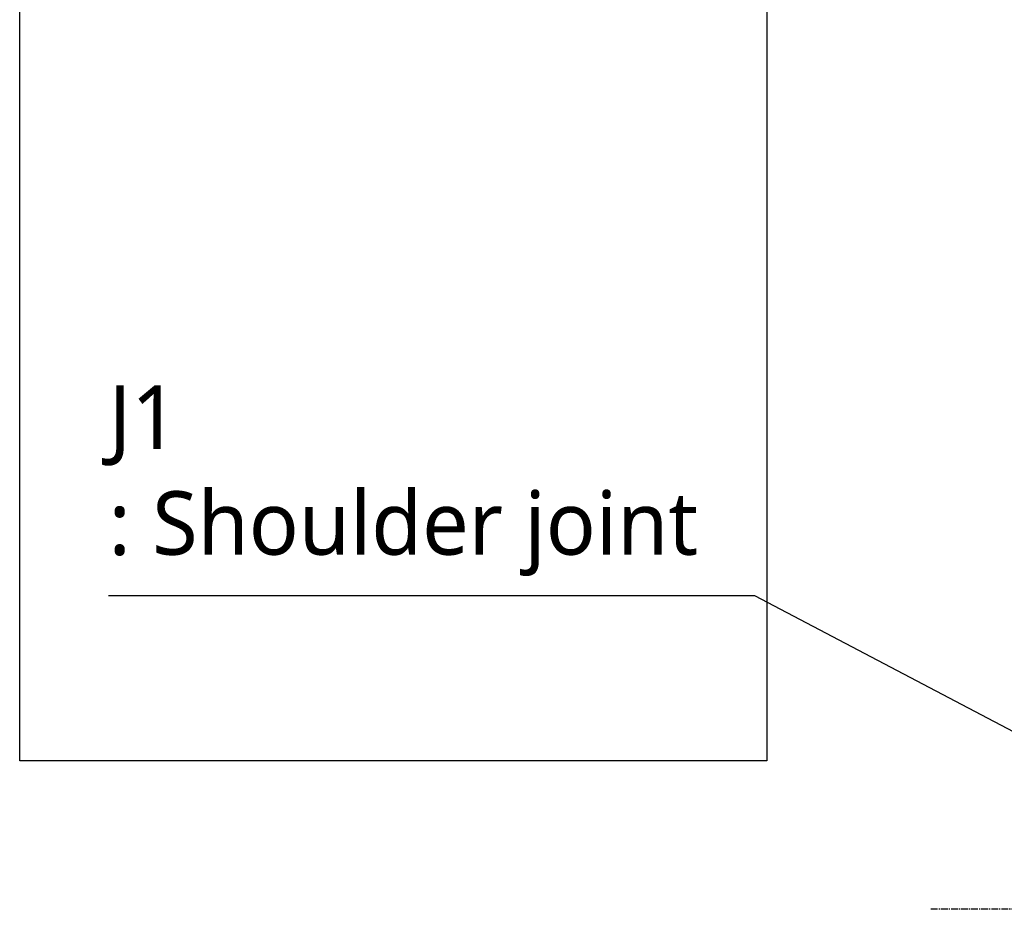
# Model space of a CAD drawing. Header units: millimetres. Extents: x 0 to 4378, y 0 to 2376.
# Tile 118 of 229: x 1199 to 1447, y 857 to 1081. Entities that reach past the tile are written whole.
import ezdxf

# ---------------------------------------------------------------- set-up
doc = ezdxf.new("R2010")
doc.units = ezdxf.units.MM
doc.header["$LTSCALE"] = 0.2
doc.linetypes.add('CENTER2', pattern=[1.125, 0.75, -0.125, 0.125, -0.125])
doc.layers.add('02_Center Line', color=1, linetype='CENTER2')
doc.layers.add('05_Section Line', color=3, linetype='Continuous')
doc.styles.add('Rainbow-5.0 Style', font='malgunsl.ttf')
doc.dimstyles.new('Rainbow-5.0 Style', dxfattribs={"dimtxt": 4, "dimasz": 2.5, "dimexe": 1, "dimexo": 1, "dimgap": 1, "dimtad": 1, "dimdsep": 46, "dimtxsty": 'Rainbow-5.0 Style', "dimcen": 0, "dimclrd": 251, "dimclre": 251, "dimclrt": 7, "dimazin": 3, "dimtp": 0.1, "dimtm": 0.1, "dimtfac": 0.61, "dimtmove": 0, "dimatfit": 3, "dimfxl": 1, "dimlwd": -1, "dimlwe": -1, "dimarcsym": 1})

# ---------------------------------------------------------------- blocks, each defined once
blk = doc.blocks.new('A$Cba8e81c6')
at = {"layer": '02_Center Line', "ltscale": 11.288275}
blk.add_line((134.66, 197), (-293.82, 197), dxfattribs=at)

msp = doc.modelspace()

# ---------------------------------------------------------------- linework, layer by layer
at = {"layer": '05_Section Line'}
msp.add_lwpolyline([(1198.54, 1442.248), (1386.803, 1442.248), (1386.803, 894.049), (1198.54, 894.049)], close=True, dxfattribs=at)

# ---------------------------------------------------------------- block references
msp.add_blockref('A$Cba8e81c6', (1721.873, 659.684))

# ---------------------------------------------------------------- texts
at = {"color": 7, "insert": (1220.944, 940.636), "char_height": 16, "attachment_point": 7, "style": 'Rainbow-5.0 Style'}
msp.add_mtext('J1\\P: Shoulder joint', dxfattribs=at)

# ---------------------------------------------------------------- leaders
at = {"annotation_type": 0, "has_hookline": 1, "hookline_direction": 1, "text_width": 145.327}
msp.add_leader([(1533.964, 856.668), (1383.771, 935.636), (1371.271, 935.636)], dimstyle='Rainbow-5.0 Style', override={"dimscale": 5, "dimgap": 1, "dimtad": 1}, dxfattribs=at)

doc.saveas('drawing.dxf')
